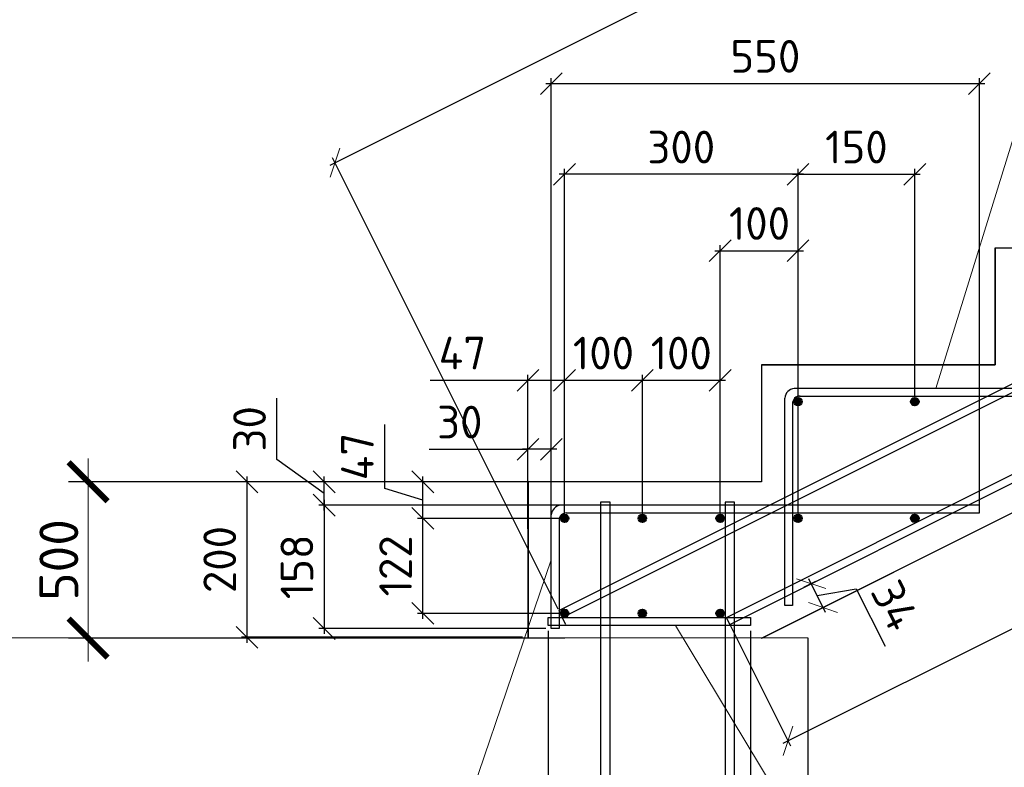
# Model space of a CAD drawing. Header units: millimetres. Extents: x 40580 to 2152466, y -328404 to 177125.
# Tile 239 of 252: x 708813 to 715138, y 137763 to 142564. Entities that reach past the tile are written whole.
import ezdxf

# ---------------------------------------------------------------- set-up
doc = ezdxf.new("R2010")
doc.units = ezdxf.units.MM
doc.linetypes.add('CENTER', pattern=[2, 1.25, -0.25, 0.25, -0.25])
for name, color, linetype, lineweight in [('RAZMER', 7, 'Continuous', 9), ('Арматура', 152, 'Continuous', 40), ('ОСИ', 7, 'CENTER', 15), ('Размеры', 9, 'Continuous', 15), ('Столовая Двери и окна', 7, 'Continuous', 15)]:
    doc.layers.add(name, color=color, linetype=linetype, lineweight=lineweight)
doc.styles.get("Standard").update_dxf_attribs({"font": 'isocpeur.ttf'})
doc.styles.add('ГОСТ', font='isocpeur.ttf')
doc.dimstyles.new('ГОСТ', dxfattribs={"dimscale": 0, "dimtxt": 2.5, "dimasz": 2.5, "dimexe": 1.25, "dimexo": 0.625, "dimtad": 1, "dimdec": 0, "dimtxsty": 'ГОСТ', "dimblk": 'ARCHTICK', "dimcen": 2.5, "dimdle": 1.5, "dimclrd": 256, "dimclre": 256, "dimclrt": 256, "dimadec": 0, "dimazin": 0, "dimtfac": 1, "dimtdec": 0, "dimtmove": 1, "dimatfit": 3, "dimfxl": 2, "dimtfill": 1, "dimlwd": -1, "dimarcsym": 0})
doc.dimstyles.new('Осевые', dxfattribs={"dimscale": 0.7, "dimtxt": 450, "dimasz": 400, "dimexe": 100, "dimexo": 100, "dimgap": 100, "dimtad": 1, "dimdec": 0, "dimzin": 0, "dimdsep": 46, "dimtxsty": 'Standard', "dimblk": 'OBLIQUE', "dimcen": 9, "dimdle": 100, "dimazin": 0, "dimtm": 1e-09, "dimtfac": 1, "dimtdec": 0, "dimtofl": 0, "dimtmove": 0, "dimatfit": 3, "dimfxl": 1, "dimtolj": 1, "dimtzin": 0, "dimarcsym": 0})

# ---------------------------------------------------------------- blocks, each defined once
blk = doc.blocks.new('_OBLIQUE')
at = {"color": 0, "linetype": 'ByBlock'}
blk.add_line((-0.5, -0.5), (0.5, 0.5), dxfattribs=at)
blk = doc.blocks.new('*D6391')
at = {"layer": 'Defpoints', "color": 0, "linetype": 'ByBlock', "lineweight": 25, "ltscale": 13, "transparency": 16777216}
for p in [(711402.2, 139361.3), (712305.1, 139361.3), (712312.6, 138751.3)]:
    blk.add_point(p, dxfattribs=at)
at = {"layer": 'ОСИ', "color": 0, "linetype": 'ByBlock', "lineweight": -2, "ltscale": 13, "transparency": 16777216}
for p, q in [((712270.1, 139361.3), (711367.2, 139361.3)), ((711402.2, 138716.3), (711402.2, 139396.3)), ((712277.6, 138751.3), (711367.2, 138751.3))]:
    blk.add_line(p, q, dxfattribs=at)
at = {"layer": 'ОСИ', "color": 0, "linetype": 'ByBlock', "lineweight": -2, "ltscale": 13, "transparency": 16777216, "xscale": 140, "yscale": 140, "zscale": 140}
for p, rotation in [((711402.2, 139361.3), 90), ((711402.2, 138751.3), 270)]:
    blk.add_blockref('_OBLIQUE', p, dxfattribs=dict(at, rotation=rotation))
at = {"layer": 'ОСИ', "color": 0, "linetype": 'ByBlock', "ltscale": 13, "transparency": 16777216, "insert": (711227.2, 139056.3), "char_height": 210, "attachment_point": 5, "rotation": 90}
blk.add_mtext('\\A1;122', dxfattribs=at)
blk = doc.blocks.new('*D6392')
at = {"layer": 'Defpoints', "color": 0, "linetype": 'ByBlock', "lineweight": 25, "ltscale": 13, "transparency": 16777216}
for p in [(711402.2, 139596.3), (712227.6, 139596.3), (712312.6, 139361.3)]:
    blk.add_point(p, dxfattribs=at)
at = {"layer": 'ОСИ', "color": 0, "linetype": 'ByBlock', "lineweight": -2, "ltscale": 13, "transparency": 16777216}
for p, q in [((711157.2, 139552.3), (711157.2, 139965.3)), ((712192.6, 139596.3), (711367.2, 139596.3)), ((711402.2, 139326.3), (711402.2, 139631.3)), ((711402.2, 139478.8), (711157.2, 139552.3)), ((712277.6, 139361.3), (711367.2, 139361.3))]:
    blk.add_line(p, q, dxfattribs=at)
at = {"layer": 'ОСИ', "color": 0, "linetype": 'ByBlock', "lineweight": -2, "ltscale": 13, "transparency": 16777216, "xscale": 140, "yscale": 140, "zscale": 140}
for p, rotation in [((711402.2, 139596.3), 90), ((711402.2, 139361.3), 270)]:
    blk.add_blockref('_OBLIQUE', p, dxfattribs=dict(at, rotation=rotation))
at = {"layer": 'ОСИ', "color": 0, "linetype": 'ByBlock', "ltscale": 13, "transparency": 16777216, "insert": (710982.2, 139758.8), "char_height": 210, "attachment_point": 5, "rotation": 90}
blk.add_mtext('\\A1;47', dxfattribs=at)
blk = doc.blocks.new('*D6412')
at = {"layer": 'Defpoints', "color": 0, "linetype": 'ByBlock', "lineweight": 25, "ltscale": 13, "transparency": 16777216}
for p in [(712312.6, 140248.1), (712077.6, 139415.5), (712312.6, 139361.3)]:
    blk.add_point(p, dxfattribs=at)
at = {"layer": 'ОСИ', "color": 0, "linetype": 'ByBlock', "lineweight": -2, "ltscale": 13, "transparency": 16777216}
for p, q in [((711450.1, 140248.1), (712077.6, 140248.1)), ((712042.6, 140248.1), (712347.6, 140248.1)), ((712077.6, 139450.5), (712077.6, 140283.1)), ((712312.6, 139396.3), (712312.6, 140283.1))]:
    blk.add_line(p, q, dxfattribs=at)
at = {"layer": 'ОСИ', "color": 0, "linetype": 'ByBlock', "lineweight": -2, "ltscale": 13, "transparency": 16777216, "xscale": 140, "yscale": 140, "zscale": 140, "rotation": 180}
blk.add_blockref('_OBLIQUE', (712077.6, 140248.1), dxfattribs=at)
at = {"layer": 'ОСИ', "color": 0, "linetype": 'ByBlock', "lineweight": -2, "ltscale": 13, "transparency": 16777216, "xscale": 140, "yscale": 140, "zscale": 140}
blk.add_blockref('_OBLIQUE', (712312.6, 140248.1), dxfattribs=at)
at = {"layer": 'ОСИ', "color": 0, "linetype": 'ByBlock', "ltscale": 13, "transparency": 16777216, "insert": (711656.6, 140423.1), "char_height": 210, "attachment_point": 5}
blk.add_mtext('\\A1;47', dxfattribs=at)
blk = doc.blocks.new('*D6393')
at = {"layer": 'Defpoints', "color": 0, "linetype": 'ByBlock', "lineweight": 25, "ltscale": 13, "transparency": 16777216}
for p in [(712312.6, 141571.2), (713812.6, 140361.3), (712312.6, 139361.3)]:
    blk.add_point(p, dxfattribs=at)
at = {"layer": 'ОСИ', "color": 0, "linetype": 'ByBlock', "lineweight": -2, "ltscale": 13, "transparency": 16777216}
for p, q in [((713847.6, 141571.2), (712277.6, 141571.2)), ((712312.6, 139396.3), (712312.6, 141606.2)), ((713812.6, 140396.3), (713812.6, 141606.2))]:
    blk.add_line(p, q, dxfattribs=at)
at = {"layer": 'ОСИ', "color": 0, "linetype": 'ByBlock', "lineweight": -2, "ltscale": 13, "transparency": 16777216, "xscale": 140, "yscale": 140, "zscale": 140, "rotation": 180}
blk.add_blockref('_OBLIQUE', (712312.6, 141571.2), dxfattribs=at)
at = {"layer": 'ОСИ', "color": 0, "linetype": 'ByBlock', "lineweight": -2, "ltscale": 13, "transparency": 16777216, "xscale": 140, "yscale": 140, "zscale": 140}
blk.add_blockref('_OBLIQUE', (713812.6, 141571.2), dxfattribs=at)
at = {"layer": 'ОСИ', "color": 0, "linetype": 'ByBlock', "ltscale": 13, "transparency": 16777216, "insert": (713062.6, 141746.2), "char_height": 210, "attachment_point": 5}
blk.add_mtext('\\A1;300', dxfattribs=at)
blk = doc.blocks.new('*D6394')
at = {"layer": 'Defpoints', "color": 0, "linetype": 'ByBlock', "lineweight": 25, "ltscale": 13, "transparency": 16777216}
for p in [(712812.6, 140248.1), (712312.6, 139361.3), (712812.6, 139361.3)]:
    blk.add_point(p, dxfattribs=at)
at = {"layer": 'ОСИ', "color": 0, "linetype": 'ByBlock', "lineweight": -2, "ltscale": 13, "transparency": 16777216}
for p, q in [((712277.6, 140248.1), (712847.6, 140248.1)), ((712312.6, 139396.3), (712312.6, 140283.1)), ((712812.6, 139396.3), (712812.6, 140283.1))]:
    blk.add_line(p, q, dxfattribs=at)
at = {"layer": 'ОСИ', "color": 0, "linetype": 'ByBlock', "lineweight": -2, "ltscale": 13, "transparency": 16777216, "xscale": 140, "yscale": 140, "zscale": 140, "rotation": 180}
blk.add_blockref('_OBLIQUE', (712312.6, 140248.1), dxfattribs=at)
at = {"layer": 'ОСИ', "color": 0, "linetype": 'ByBlock', "lineweight": -2, "ltscale": 13, "transparency": 16777216, "xscale": 140, "yscale": 140, "zscale": 140}
blk.add_blockref('_OBLIQUE', (712812.6, 140248.1), dxfattribs=at)
at = {"layer": 'ОСИ', "color": 0, "linetype": 'ByBlock', "ltscale": 13, "transparency": 16777216, "insert": (712562.6, 140423.1), "char_height": 210, "attachment_point": 5}
blk.add_mtext('\\A1;100', dxfattribs=at)
blk = doc.blocks.new('*D6413')
at = {"layer": 'Defpoints', "color": 0, "linetype": 'ByBlock', "lineweight": 25, "ltscale": 13, "transparency": 16777216}
for p in [(710768.5, 139596.3), (712783, 139596.3), (712812.2, 139446.3)]:
    blk.add_point(p, dxfattribs=at)
at = {"layer": 'ОСИ', "color": 0, "linetype": 'ByBlock', "lineweight": -2, "ltscale": 13, "transparency": 16777216}
for p, q in [((710464.2, 139740.6), (710464.2, 140132.6)), ((710768.5, 139521.3), (710464.2, 139740.6)), ((712748, 139596.3), (710733.5, 139596.3)), ((710768.5, 139411.3), (710768.5, 139631.3)), ((712777.2, 139446.3), (710733.5, 139446.3))]:
    blk.add_line(p, q, dxfattribs=at)
at = {"layer": 'ОСИ', "color": 0, "linetype": 'ByBlock', "lineweight": -2, "ltscale": 13, "transparency": 16777216, "xscale": 140, "yscale": 140, "zscale": 140}
for p, rotation in [((710768.5, 139596.3), 90), ((710768.5, 139446.3), 270)]:
    blk.add_blockref('_OBLIQUE', p, dxfattribs=dict(at, rotation=rotation))
at = {"layer": 'ОСИ', "color": 0, "linetype": 'ByBlock', "ltscale": 13, "transparency": 16777216, "insert": (710289.2, 139936.6), "char_height": 210, "attachment_point": 5, "rotation": 90}
blk.add_mtext('\\A1;30', dxfattribs=at)
blk = doc.blocks.new('*D6414')
at = {"layer": 'Defpoints', "color": 0, "linetype": 'ByBlock', "lineweight": 25, "ltscale": 13, "transparency": 16777216}
for p in [(714977.6, 142153.8), (712227.6, 139361.3), (714977.6, 139396.3)]:
    blk.add_point(p, dxfattribs=at)
at = {"layer": 'ОСИ', "color": 0, "linetype": 'ByBlock', "lineweight": -2, "ltscale": 13, "transparency": 16777216}
for p, q in [((712227.6, 139396.3), (712227.6, 142188.8)), ((714977.6, 139431.3), (714977.6, 142188.8)), ((712192.6, 142153.8), (715012.6, 142153.8))]:
    blk.add_line(p, q, dxfattribs=at)
at = {"layer": 'ОСИ', "color": 0, "linetype": 'ByBlock', "lineweight": -2, "ltscale": 13, "transparency": 16777216, "xscale": 140, "yscale": 140, "zscale": 140, "rotation": 180}
blk.add_blockref('_OBLIQUE', (712227.6, 142153.8), dxfattribs=at)
at = {"layer": 'ОСИ', "color": 0, "linetype": 'ByBlock', "lineweight": -2, "ltscale": 13, "transparency": 16777216, "xscale": 140, "yscale": 140, "zscale": 140}
blk.add_blockref('_OBLIQUE', (714977.6, 142153.8), dxfattribs=at)
at = {"layer": 'ОСИ', "color": 0, "linetype": 'ByBlock', "ltscale": 13, "transparency": 16777216, "insert": (713602.6, 142328.8), "char_height": 210, "attachment_point": 5}
blk.add_mtext('\\A1;550', dxfattribs=at)
blk = doc.blocks.new('*D6415')
at = {"layer": 'Defpoints', "color": 0, "linetype": 'ByBlock', "lineweight": 25, "ltscale": 13, "transparency": 16777216}
for p in [(712496.8, 139446.3), (710768.5, 138654.5), (712227.6, 138654.5)]:
    blk.add_point(p, dxfattribs=at)
at = {"layer": 'ОСИ', "color": 0, "linetype": 'ByBlock', "lineweight": -2, "ltscale": 13, "transparency": 16777216}
for p, q in [((710768.5, 139481.3), (710768.5, 138619.5)), ((712461.8, 139446.3), (710733.5, 139446.3)), ((712192.6, 138654.5), (710733.5, 138654.5))]:
    blk.add_line(p, q, dxfattribs=at)
at = {"layer": 'ОСИ', "color": 0, "linetype": 'ByBlock', "lineweight": -2, "ltscale": 13, "transparency": 16777216, "xscale": 140, "yscale": 140, "zscale": 140}
for p, rotation in [((710768.5, 139446.3), 90), ((710768.5, 138654.5), 270)]:
    blk.add_blockref('_OBLIQUE', p, dxfattribs=dict(at, rotation=rotation))
at = {"layer": 'ОСИ', "color": 0, "linetype": 'ByBlock', "ltscale": 13, "transparency": 16777216, "insert": (710593.5, 139050.4), "char_height": 210, "attachment_point": 5, "rotation": 90}
blk.add_mtext('\\A1;158', dxfattribs=at)
blk = doc.blocks.new('*D6416')
at = {"layer": 'Defpoints', "color": 0, "linetype": 'ByBlock', "lineweight": 25, "ltscale": 13, "transparency": 16777216}
for p in [(712077.6, 139804.9), (712077.6, 139259.8), (712227.6, 139259.8)]:
    blk.add_point(p, dxfattribs=at)
at = {"layer": 'ОСИ', "color": 0, "linetype": 'ByBlock', "lineweight": -2, "ltscale": 13, "transparency": 16777216}
for p, q in [((711443.6, 139804.9), (712077.6, 139804.9)), ((712262.6, 139804.9), (712042.6, 139804.9)), ((712077.6, 139294.8), (712077.6, 139839.9)), ((712227.6, 139294.8), (712227.6, 139839.9))]:
    blk.add_line(p, q, dxfattribs=at)
at = {"layer": 'ОСИ', "color": 0, "linetype": 'ByBlock', "lineweight": -2, "ltscale": 13, "transparency": 16777216, "xscale": 140, "yscale": 140, "zscale": 140, "rotation": 180}
blk.add_blockref('_OBLIQUE', (712077.6, 139804.9), dxfattribs=at)
at = {"layer": 'ОСИ', "color": 0, "linetype": 'ByBlock', "lineweight": -2, "ltscale": 13, "transparency": 16777216, "xscale": 140, "yscale": 140, "zscale": 140}
blk.add_blockref('_OBLIQUE', (712227.6, 139804.9), dxfattribs=at)
at = {"layer": 'ОСИ', "color": 0, "linetype": 'ByBlock', "ltscale": 13, "transparency": 16777216, "insert": (711639.6, 139979.9), "char_height": 210, "attachment_point": 5}
blk.add_mtext('\\A1;30', dxfattribs=at)
blk = doc.blocks.new('*D6417')
at = {"layer": 'Defpoints', "color": 0, "linetype": 'ByBlock', "lineweight": 25, "ltscale": 13, "transparency": 16777216}
for p in [(713312.6, 140248.1), (712812.6, 139361.3), (713312.6, 139361.3)]:
    blk.add_point(p, dxfattribs=at)
at = {"layer": 'ОСИ', "color": 0, "linetype": 'ByBlock', "lineweight": -2, "ltscale": 13, "transparency": 16777216}
for p, q in [((712777.6, 140248.1), (713347.6, 140248.1)), ((712812.6, 139396.3), (712812.6, 140283.1)), ((713312.6, 139396.3), (713312.6, 140283.1))]:
    blk.add_line(p, q, dxfattribs=at)
at = {"layer": 'ОСИ', "color": 0, "linetype": 'ByBlock', "lineweight": -2, "ltscale": 13, "transparency": 16777216, "xscale": 140, "yscale": 140, "zscale": 140, "rotation": 180}
blk.add_blockref('_OBLIQUE', (712812.6, 140248.1), dxfattribs=at)
at = {"layer": 'ОСИ', "color": 0, "linetype": 'ByBlock', "lineweight": -2, "ltscale": 13, "transparency": 16777216, "xscale": 140, "yscale": 140, "zscale": 140}
blk.add_blockref('_OBLIQUE', (713312.6, 140248.1), dxfattribs=at)
at = {"layer": 'ОСИ', "color": 0, "linetype": 'ByBlock', "ltscale": 13, "transparency": 16777216, "insert": (713062.6, 140423.1), "char_height": 210, "attachment_point": 5}
blk.add_mtext('\\A1;100', dxfattribs=at)
blk = doc.blocks.new('*D6418')
at = {"layer": 'Defpoints', "color": 0, "linetype": 'ByBlock', "lineweight": 25, "ltscale": 13, "transparency": 16777216}
for p in [(714562.6, 141571.2), (713812.6, 140111.3), (714562.6, 140111.3)]:
    blk.add_point(p, dxfattribs=at)
at = {"layer": 'ОСИ', "color": 0, "linetype": 'ByBlock', "lineweight": -2, "ltscale": 13, "transparency": 16777216}
for p, q in [((713777.6, 141571.2), (714597.6, 141571.2)), ((713812.6, 140146.3), (713812.6, 141606.2)), ((714562.6, 140146.3), (714562.6, 141606.2))]:
    blk.add_line(p, q, dxfattribs=at)
at = {"layer": 'ОСИ', "color": 0, "linetype": 'ByBlock', "lineweight": -2, "ltscale": 13, "transparency": 16777216, "xscale": 140, "yscale": 140, "zscale": 140, "rotation": 180}
blk.add_blockref('_OBLIQUE', (713812.6, 141571.2), dxfattribs=at)
at = {"layer": 'ОСИ', "color": 0, "linetype": 'ByBlock', "lineweight": -2, "ltscale": 13, "transparency": 16777216, "xscale": 140, "yscale": 140, "zscale": 140}
blk.add_blockref('_OBLIQUE', (714562.6, 141571.2), dxfattribs=at)
at = {"layer": 'ОСИ', "color": 0, "linetype": 'ByBlock', "ltscale": 13, "transparency": 16777216, "insert": (714187.6, 141746.2), "char_height": 210, "attachment_point": 5}
blk.add_mtext('\\A1;150', dxfattribs=at)
blk = doc.blocks.new('*D6419')
at = {"layer": 'Defpoints', "color": 0, "linetype": 'ByBlock', "lineweight": 25, "ltscale": 13, "transparency": 16777216}
for p in [(713819.4, 138903.1), (713896.5, 138941.6), (713895.6, 138750.7)]:
    blk.add_point(p, dxfattribs=at)
at = {"layer": 'ОСИ', "color": 0, "linetype": 'ByBlock', "lineweight": -2, "ltscale": 13, "transparency": 16777216}
for p, q in [((713988.4, 138757.9), (713880.9, 138972.9)), ((713850.7, 138918.7), (713927.8, 138957.3)), ((713934.6, 138865.4), (714186.6, 138909.3)), ((714186.6, 138909.3), (714371.4, 138539.9)), ((713926.9, 138766.3), (714004, 138804.9))]:
    blk.add_line(p, q, dxfattribs=at)
at = {"layer": 'ОСИ', "color": 0, "linetype": 'ByBlock', "lineweight": -2, "ltscale": 13, "transparency": 16777216, "xscale": 140, "yscale": 140, "zscale": 140}
for p, rotation in [((713896.5, 138941.6), 116.5670232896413), ((713972.7, 138789.2), 296.5670232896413)]:
    blk.add_blockref('_OBLIQUE', p, dxfattribs=dict(at, rotation=rotation))
at = {"layer": 'ОСИ', "color": 0, "linetype": 'ByBlock', "ltscale": 13, "transparency": 16777216, "insert": (714435.5, 138802.8), "char_height": 210, "attachment_point": 5, "rotation": 296.56702}
blk.add_mtext('\\A1;34', dxfattribs=at)
blk = doc.blocks.new('смсмисми')
at = {"layer": 'Столовая Двери и окна', "color": 146, "lineweight": 30, "true_color": 0x105689}
for points in [[(716720.4, -503378.7), (719226, -503378.7), (719226, -503328.7), (716686.1, -503328.7), (716686.1, -503328.7), (716686.1, -503328.7)], [(716676, -503420.6), (716676, -504722.9), (716626, -504722.9), (716626, -503391)]]:
    blk.add_lwpolyline(points, dxfattribs=at)
for centre, radius, start, end in [((716694.5, -503396.9), 68.8, 97.03929, 175.07833), ((716722.1, -503424.8), 46.3, 86.19482, 184.74031)]:
    blk.add_arc(centre, radius, start, end, dxfattribs=at)
blk = doc.blocks.new('*D6421')
at = {"layer": 'Defpoints', "color": 0, "linetype": 'ByBlock', "lineweight": 25, "ltscale": 13, "transparency": 16777216}
for p in [(713812.6, 141080.4), (713312.6, 139361.3), (713812.6, 139361.3)]:
    blk.add_point(p, dxfattribs=at)
at = {"layer": 'ОСИ', "color": 0, "linetype": 'ByBlock', "lineweight": -2, "ltscale": 13, "transparency": 16777216}
for p, q in [((713312.6, 139396.3), (713312.6, 141115.4)), ((713812.6, 139396.3), (713812.6, 141115.4)), ((713277.6, 141080.4), (713847.6, 141080.4))]:
    blk.add_line(p, q, dxfattribs=at)
at = {"layer": 'ОСИ', "color": 0, "linetype": 'ByBlock', "lineweight": -2, "ltscale": 13, "transparency": 16777216, "xscale": 140, "yscale": 140, "zscale": 140, "rotation": 180}
blk.add_blockref('_OBLIQUE', (713312.6, 141080.4), dxfattribs=at)
at = {"layer": 'ОСИ', "color": 0, "linetype": 'ByBlock', "lineweight": -2, "ltscale": 13, "transparency": 16777216, "xscale": 140, "yscale": 140, "zscale": 140}
blk.add_blockref('_OBLIQUE', (713812.6, 141080.4), dxfattribs=at)
at = {"layer": 'ОСИ', "color": 0, "linetype": 'ByBlock', "ltscale": 13, "transparency": 16777216, "insert": (713565.1, 141255.4), "char_height": 210, "attachment_point": 5}
blk.add_mtext('\\A1;100', dxfattribs=at)
blk = doc.blocks.new('*D6395')
at = {"layer": 'Defpoints', "color": 0, "linetype": 'ByBlock', "lineweight": 25, "ltscale": 13, "transparency": 16777216}
for p in [(725483.2, 148968.4), (726932.2, 146070.3), (712286.4, 138747.7)]:
    blk.add_point(p, dxfattribs=at)
at = {"layer": 'ОСИ', "color": 0, "linetype": 'ByBlock', "lineweight": -2, "ltscale": 13, "transparency": 16777216}
for p, q in [((710806, 141630.2), (725514.5, 148984.1)), ((726916.5, 146101.6), (725467.5, 148999.7)), ((712270.7, 138779), (710821.7, 141677.2))]:
    blk.add_line(p, q, dxfattribs=at)
at = {"layer": 'ОСИ', "color": 0, "linetype": 'ByBlock', "lineweight": -2, "ltscale": 13, "transparency": 16777216, "xscale": 140, "yscale": 140, "zscale": 140}
for p, rotation in [((725483.2, 148968.4), 26.56400820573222), ((710837.3, 141645.9), 206.5640082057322)]:
    blk.add_blockref('_OBLIQUE', p, dxfattribs=dict(at, rotation=rotation))
at = {"layer": 'ОСИ', "color": 0, "linetype": 'ByBlock', "ltscale": 13, "transparency": 16777216, "insert": (718082, 145463.7), "char_height": 210, "attachment_point": 5, "rotation": 26.56401}
blk.add_mtext('\\A1;3275', dxfattribs=at)
blk = doc.blocks.new('*D6422')
at = {"layer": 'Defpoints', "color": 0, "linetype": 'ByBlock', "lineweight": 25, "ltscale": 13, "transparency": 16777216}
for p in [(726512, 145277.8), (726897.2, 144507.5), (713363.7, 138703.1)]:
    blk.add_point(p, dxfattribs=at)
at = {"layer": 'ОСИ', "color": 0, "linetype": 'ByBlock', "lineweight": -2, "ltscale": 13, "transparency": 16777216}
for p, q in [((726527.7, 145246.5), (726912.8, 144476.2)), ((713717.6, 137917.2), (726928.5, 144523.2)), ((713379.4, 138671.8), (713764.5, 137901.6))]:
    blk.add_line(p, q, dxfattribs=at)
at = {"layer": 'ОСИ', "color": 0, "linetype": 'ByBlock', "lineweight": -2, "ltscale": 13, "transparency": 16777216, "xscale": 140, "yscale": 140, "zscale": 140}
for p, rotation in [((726897.2, 144507.5), 26.56674900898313), ((713748.9, 137932.9), 206.5667490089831)]:
    blk.add_blockref('_OBLIQUE', p, dxfattribs=dict(at, rotation=rotation))
at = {"layer": 'ОСИ', "color": 0, "linetype": 'ByBlock', "ltscale": 13, "transparency": 16777216, "insert": (720244.7, 141376.7), "char_height": 210, "attachment_point": 5, "rotation": 26.56675}
blk.add_mtext('\\A1;2940', dxfattribs=at)
blk = doc.blocks.new('*D6423')
at = {"layer": 'Defpoints', "color": 0, "linetype": 'ByBlock', "lineweight": 25, "ltscale": 13, "transparency": 16777216}
for p in [(712207.6, 138674.5), (713507.6, 138674.5), (713507.6, 136178.1)]:
    blk.add_point(p, dxfattribs=at)
at = {"layer": 'ОСИ', "color": 0, "linetype": 'ByBlock', "lineweight": -2, "ltscale": 13, "transparency": 16777216}
for p, q in [((712207.6, 138639.5), (712207.6, 136143.1)), ((713507.6, 138639.5), (713507.6, 136143.1)), ((712172.6, 136178.1), (713542.6, 136178.1))]:
    blk.add_line(p, q, dxfattribs=at)
at = {"layer": 'ОСИ', "color": 0, "linetype": 'ByBlock', "lineweight": -2, "ltscale": 13, "transparency": 16777216, "xscale": 140, "yscale": 140, "zscale": 140, "rotation": 180}
blk.add_blockref('_OBLIQUE', (712207.6, 136178.1), dxfattribs=at)
at = {"layer": 'ОСИ', "color": 0, "linetype": 'ByBlock', "lineweight": -2, "ltscale": 13, "transparency": 16777216, "xscale": 140, "yscale": 140, "zscale": 140}
blk.add_blockref('_OBLIQUE', (713507.6, 136178.1), dxfattribs=at)
at = {"layer": 'ОСИ', "color": 0, "linetype": 'ByBlock', "ltscale": 13, "transparency": 16777216, "insert": (712857.6, 136353.1), "char_height": 210, "attachment_point": 5}
blk.add_mtext('\\A1;260', dxfattribs=at)
blk = doc.blocks.new('*D6396')
at = {"layer": 'Defpoints', "color": 0, "linetype": 'ByBlock', "lineweight": 25, "ltscale": 13, "transparency": 16777216}
for p in [(712077.6, 139596.3), (710272.8, 138597.6), (712077.6, 138597.6)]:
    blk.add_point(p, dxfattribs=at)
at = {"layer": 'ОСИ', "color": 0, "linetype": 'ByBlock', "lineweight": -2, "ltscale": 13, "transparency": 16777216}
for p, q in [((712042.6, 139596.3), (710237.8, 139596.3)), ((710272.8, 139631.3), (710272.8, 138562.6)), ((712042.6, 138597.6), (710237.8, 138597.6))]:
    blk.add_line(p, q, dxfattribs=at)
at = {"layer": 'ОСИ', "color": 0, "linetype": 'ByBlock', "lineweight": -2, "ltscale": 13, "transparency": 16777216, "xscale": 140, "yscale": 140, "zscale": 140}
for p, rotation in [((710272.8, 139596.3), 90), ((710272.8, 138597.6), 270)]:
    blk.add_blockref('_OBLIQUE', p, dxfattribs=dict(at, rotation=rotation))
at = {"layer": 'ОСИ', "color": 0, "linetype": 'ByBlock', "ltscale": 13, "transparency": 16777216, "insert": (710097.8, 139097), "char_height": 210, "attachment_point": 5, "rotation": 90}
blk.add_mtext('\\A1;200', dxfattribs=at)
blk = doc.blocks.new('_ArchTick')
at = {"color": 0, "linetype": 'ByBlock', "const_width": 0.15}
blk.add_lwpolyline([(-0.5, -0.5), (0.5, 0.5)], dxfattribs=at)
blk = doc.blocks.new('*D6424')
at = {"layer": 'Defpoints', "color": 0, "lineweight": 25, "transparency": 16777216}
for p in [(709251.7, 139596.5), (712745.4, 139596.5), (712376, 138592.8)]:
    blk.add_point(p, dxfattribs=at)
at = {"layer": 'RAZMER', "transparency": 16777216}
blk.add_line((709251.7, 138442.8), (709251.7, 139746.5), dxfattribs=at)
at = {"layer": 'RAZMER', "lineweight": -2, "transparency": 16777216}
for p, q in [((712682.9, 139596.5), (709126.7, 139596.5)), ((712313.5, 138592.8), (709126.7, 138592.8))]:
    blk.add_line(p, q, dxfattribs=at)
at = {"layer": 'RAZMER', "transparency": 16777216, "xscale": 250, "yscale": 250, "zscale": 250}
for p, rotation in [((709251.7, 139596.5), 90), ((709251.7, 138592.8), 270)]:
    blk.add_blockref('_ArchTick', p, dxfattribs=dict(at, rotation=rotation))
at = {"layer": 'RAZMER', "transparency": 16777216, "insert": (709064.2, 139094.7), "char_height": 250, "attachment_point": 5, "rotation": 90, "style": 'ГОСТ', "bg_fill": 3, "box_fill_scale": 1.1, "bg_fill_color": 256, "bg_fill_true_color": 13158600, "bg_fill_transparency": 0}
blk.add_mtext('500', dxfattribs=at)

msp = doc.modelspace()

# ---------------------------------------------------------------- hatches: boundary and pattern name
at = {"layer": 'Арматура', "true_color": 0x000000}
h = msp.add_hatch(color=18, dxfattribs=at)
edge = h.paths.add_edge_path()
edge.add_arc((713812.629, 140111.346), 25, 0, 360)
h = msp.add_hatch(color=18, dxfattribs=at)
edge = h.paths.add_edge_path()
edge.add_arc((714562.629, 140111.346), 25, 0, 360)
h = msp.add_hatch(color=18, dxfattribs=at)
edge = h.paths.add_edge_path()
edge.add_arc((712312.629, 139361.346), 25, 0, 360)
h = msp.add_hatch(color=18, dxfattribs=at)
edge = h.paths.add_edge_path()
edge.add_arc((712812.629, 139361.346), 25, 0, 360)
h = msp.add_hatch(color=18, dxfattribs=at)
edge = h.paths.add_edge_path()
edge.add_arc((713312.629, 139361.346), 25, 0, 360)
h = msp.add_hatch(color=18, dxfattribs=at)
edge = h.paths.add_edge_path()
edge.add_arc((713812.629, 139361.346), 25, 0, 360)
h = msp.add_hatch(color=18, dxfattribs=at)
edge = h.paths.add_edge_path()
edge.add_arc((714562.629, 139361.346), 25, 0, 360)
h = msp.add_hatch(color=18, dxfattribs=at)
edge = h.paths.add_edge_path()
edge.add_arc((712312.629, 138751.346), 25, 0, 360)
h = msp.add_hatch(color=18, dxfattribs=at)
edge = h.paths.add_edge_path()
edge.add_arc((712812.629, 138751.346), 25, 0, 360)
h = msp.add_hatch(color=18, dxfattribs=at)
edge = h.paths.add_edge_path()
edge.add_arc((713312.629, 138751.346), 25, 0, 360)

# ---------------------------------------------------------------- linework, layer by layer
at = {"layer": 'Арматура', "color": 18, "true_color": 0x000000}
for centre in [(713812.629, 140111.346), (714562.629, 140111.346), (712312.629, 139361.346), (712812.629, 139361.346), (713312.629, 139361.346), (713812.629, 139361.346), (714562.629, 139361.346), (712312.629, 138751.346), (712812.629, 138751.346), (713312.629, 138751.346)]:
    msp.add_circle(centre, 25, dxfattribs=at)
at = {"layer": 'Размеры', "color": 18, "lineweight": 30, "true_color": 0x000000}
for p, q in [((712275.177, 138770.074), (726917.17, 146089.135)), ((712297.538, 138725.353), (726939.53, 146044.414)), ((713352.519, 138725.484), (726505.259, 145302.42)), ((713374.88, 138680.763), (726527.62, 145257.699)), ((713578.653, 138592.17), (726579.971, 145092.835)), ((713579.017, 138592.357), (726579.971, 145092.835)), ((712319.894, 138680.629), (712297.533, 138725.351)), ((713374.88, 138680.763), (713352.519, 138725.484)), ((713877.018, 138592.263), (706123.055, 138594.7)), ((713877.018, 138592.17), (706123.055, 138594.607))]:
    msp.add_line(p, q, dxfattribs=at)
at = {"layer": 'Размеры', "color": 18, "true_color": 0x000000}
for p, q in [((713373.053, 138594.7), (706123.055, 138594.7)), ((713373.053, 138594.607), (706123.055, 138594.607))]:
    msp.add_line(p, q, dxfattribs=at)
at = {"layer": 'Размеры', "color": 18, "lineweight": 30, "true_color": 0x000000}
for points in [[(725577.992, 146346.61), (725577.992, 145596.534), (724077.992, 145596.534), (724077.992, 144846.534), (722577.992, 144846.534), (722577.992, 144096.534), (721077.992, 144096.534), (721077.992, 143346.534), (719577.992, 143346.534), (719577.992, 142596.534), (718077.992, 142596.534), (718077.992, 141846.534), (716577.992, 141846.534), (716577.992, 141096.534), (715077.992, 141096.534), (715077.992, 140346.534), (713577.992, 140346.534), (713577.992, 139596.534), (712077.992, 139596.534), (712077.992, 138846.534), (712077.992, 138592.829)], [(725577.629, 145846.346), (725577.629, 145596.346), (724077.629, 145596.346), (724077.629, 144846.346), (722577.629, 144846.346), (722577.629, 144096.346), (721077.629, 144096.346), (721077.629, 143346.346), (719577.629, 143346.346), (719577.629, 142596.346), (718077.629, 142596.346), (718077.629, 141846.346), (716577.629, 141846.346), (716577.629, 141096.346), (715077.629, 141096.346), (715077.629, 140346.346), (713577.629, 140346.346), (713577.629, 139596.346), (712077.629, 139596.346), (712077.629, 138846.346), (712077.648, 138597.641)], [(706123.055, 137694.7), (712373.053, 137694.7), (712373.053, 136794.7), (713877.018, 136794.7), (713877.018, 138592.263)], [(706123.055, 137694.607), (712373.053, 137694.607), (712373.053, 136794.607), (713877.018, 136794.607), (713877.018, 138592.17)]]:
    msp.add_lwpolyline(points, dxfattribs=at)
at = {"layer": 'Столовая Двери и окна', "color": 18, "lineweight": 20, "true_color": 0x000000}
for p, q in [((714697.29, 140196.346), (715296.841, 142134.784)), ((712227.629, 139094.257), (711578.553, 137195.859)), ((713025.939, 138674.512), (713825.892, 137348.657))]:
    msp.add_line(p, q, dxfattribs=at)
at = {"layer": 'Столовая Двери и окна', "color": 18, "lineweight": 30, "true_color": 0x000000}
for points in [[(712322.081, 139396.346), (714977.629, 139396.346), (714977.629, 139446.346), (712287.711, 139446.346), (712287.711, 139446.346), (712287.711, 139446.346)], [(712277.629, 139354.393), (712277.629, 138654.512), (712227.629, 138654.512), (712227.629, 139384.001)]]:
    msp.add_lwpolyline(points, dxfattribs=at)
for points in [[(712544.018, 136943.814), (712604.688, 136943.814), (712604.688, 139464.607), (712544.018, 139464.607)], [(713344.688, 136943.814), (713405.358, 136943.814), (713405.358, 139464.607), (713344.688, 139464.607)], [(712207.629, 138724.512), (713507.629, 138724.512), (713507.629, 138674.512), (712207.629, 138674.512)]]:
    msp.add_lwpolyline(points, close=True, dxfattribs=at)
for centre, radius, start, end in [((712296.138, 139378.102), 68.763, 97.0392855, 175.0783268), ((712323.75, 139350.17), 46.278, 86.1948191, 184.7403112)]:
    msp.add_arc(centre, radius, start, end, dxfattribs=at)

# ---------------------------------------------------------------- block references
at = {"layer": 'Столовая Двери и окна', "color": 18, "lineweight": 25, "true_color": 0x000000}
msp.add_blockref('смсмисми', (-2898.34, 643525.005), dxfattribs=at)

# ---------------------------------------------------------------- texts
at = {"color": 18, "true_color": 0x000000, "insert": (674381.764, 141765.641), "char_height": 250, "attachment_point": 1, "style": 'ГОСТ'}
msp.add_mtext_dynamic_manual_height_columns('\\pi250;В выделенной области представлена замененная (актуальная) версия. Содержание изменения см. в листе разрешения на внесение изменений.', width=17218.922, gutter_width=5800, heights=[931.637], dxfattribs=at)

# ---------------------------------------------------------------- dimensions: what is measured, and where the dimension line sits
at = {"layer": 'ОСИ', "color": 18, "linetype": 'ByBlock', "ltscale": 13, "true_color": 0x000000}
for p1, p2, distance, picture, middle in [((712286.358, 138747.714), (726932.173, 146070.288), 3240.2, '*D6395', (718081.997, 145463.677)), ((713363.699, 138703.123), (726511.999, 145277.76), -861.187, '*D6422', (720244.74, 141376.706)), ((713895.623, 138750.655), (713819.418, 138903.051), -86.223, '*D6419', (714374.472, 138924.91))]:
    dim = msp.add_aligned_dim(p1=p1, p2=p2, distance=distance, dimstyle='Осевые', override={"dimtxt": 300, "dimasz": 200, "dimexe": 50, "dimexo": 50, "dimlfac": 0.2, "dimdle": 50, "dimtmove": 1}, dxfattribs=at)
    dim.commit()
    dim.dimension.update_dxf_attribs({"geometry": picture, "text_midpoint": middle})
for base, p1, p2, picture, middle in [((714977.629, 142153.784), (712227.629, 139361.346), (714977.629, 139396.346), '*D6414', (713602.629, 142328.784)), ((712312.629, 141571.186), (713812.629, 140361.346), (712312.629, 139361.346), '*D6393', (713062.629, 141746.186)), ((714562.629, 141571.186), (713812.629, 140111.346), (714562.629, 140111.346), '*D6418', (714187.629, 141746.186)), ((712812.629, 140248.128), (712312.629, 139361.346), (712812.629, 139361.346), '*D6394', (712562.629, 140423.128)), ((713312.629, 140248.128), (712812.629, 139361.346), (713312.629, 139361.346), '*D6417', (713062.629, 140423.128)), ((713507.629, 136178.137), (712207.629, 138674.512), (713507.629, 138674.512), '*D6423', (712857.629, 136353.137))]:
    dim = msp.add_linear_dim(base=base, p1=p1, p2=p2, dimstyle='Осевые', override={"dimtxt": 300, "dimasz": 200, "dimexe": 50, "dimexo": 50, "dimlfac": 0.2, "dimdle": 50, "dimtmove": 1}, dxfattribs=at)
    dim.commit()
    dim.dimension.update_dxf_attribs({"geometry": picture, "text_midpoint": middle})
for base, p1, p2, angle, picture, middle, dimtype in [((713812.629, 141080.38), (713312.629, 139361.346), (713812.629, 139361.346), 0, '*D6421', (713565.129, 141080.38), 161), ((710768.527, 139596.346), (712812.223, 139446.346), (712782.975, 139596.346), 90, '*D6413', (710464.161, 139810.557), 160), ((711402.212, 139361.346), (712312.629, 138751.346), (712305.129, 139361.346), 90, '*D6391', (711402.212, 139056.346), 160)]:
    dim = msp.add_linear_dim(base=base, p1=p1, p2=p2, angle=angle, dimstyle='Осевые', override={"dimtxt": 300, "dimasz": 200, "dimexe": 50, "dimexo": 50, "dimlfac": 0.2, "dimdle": 50, "dimtmove": 1}, dxfattribs=at)
    dim.commit()
    dim.dimension.update_dxf_attribs({"geometry": picture, "text_midpoint": middle, "dimtype": dimtype})
for base, p1, p2, picture, middle in [((712312.629, 140248.128), (712077.629, 139415.489), (712312.629, 139361.346), '*D6412', (711656.563, 140245.503)), ((712077.629, 139804.891), (712227.629, 139259.837), (712077.629, 139259.837), '*D6416', (711639.601, 139856.946))]:
    dim = msp.add_linear_dim(base=base, p1=p1, p2=p2, dimstyle='Осевые', override={"dimtxt": 300, "dimasz": 200, "dimexe": 50, "dimexo": 50, "dimlfac": 0.2, "dimdle": 50, "dimtmove": 1}, dxfattribs=at)
    dim.commit()
    dim.dimension.update_dxf_attribs({"geometry": picture, "text_midpoint": middle, "dimtype": 160})
for base, p1, p2, picture, middle in [((711402.212, 139596.346), (712312.629, 139361.346), (712227.629, 139596.346), '*D6392', (710982.212, 139622.346)), ((710272.807, 138597.641), (712077.629, 139596.346), (712077.648, 138597.641), '*D6396', (710097.807, 139096.994)), ((710768.527, 138654.512), (712496.825, 139446.346), (712227.629, 138654.512), '*D6415', (710593.527, 139050.429))]:
    dim = msp.add_linear_dim(base=base, p1=p1, p2=p2, angle=90, dimstyle='Осевые', override={"dimtxt": 300, "dimasz": 200, "dimexe": 50, "dimexo": 50, "dimlfac": 0.2, "dimdle": 50, "dimtmove": 1}, dxfattribs=at)
    dim.commit()
    dim.dimension.update_dxf_attribs({"geometry": picture, "text_midpoint": middle})

# ---------------------------------------------------------------- next in the draw order: dimensions: what is measured, and where the dimension line sits
at = {"layer": 'RAZMER', "color": 18, "true_color": 0x000000}
dim = msp.add_linear_dim(base=(709251.684, 139596.534), p1=(712375.993, 138592.829), p2=(712745.417, 139596.534), angle=90, dimstyle='ГОСТ', override={"dimlfac": 0.5, "dimrnd": 5}, dxfattribs=at)
dim.commit()
dim.dimension.update_dxf_attribs({"geometry": '*D6424', "text_midpoint": (709064.184, 139094.682)})

# ---------------------------------------------------------------- next in the draw order: texts
at = {"color": 18, "true_color": 0x000000, "insert": (250111.057, 153773.154), "char_height": 200, "attachment_point": 1, "style": 'ГОСТ'}
msp.add_mtext_dynamic_manual_height_columns('\\pi9510.738;{\\H1.5152x;\\P\\pi1000;Общие указания\\P\\pi200;}1.^IРабочая документация разработана в соответствии с заданием на проектирование, требованиями действующих технических регламентов, стандартов, сводов правил и других документов, содержащих установленные требования.\\P2.^IРабочая документация выполнена в соответствии со следующими нормативными и техническими документами:\\P-^IСП 20.13330.2016 "Нагрузки и Воздействия";\\P-^IСП 63.13330.2012 "Бетонные и железобетонные конструкции. Основные положения";\\P-^IСП 22.13330.2016 "Основания зданий и сооружений";\\P-^IСП 45.13330.2012 "Земляные сооружения, основания и фундаменты".\\P3.   За относительную отметку 0,000 принята отметка чистого пола первого этажа.\\P4.^IПеречень видов работ, для которых необходимо составлять акты освидетельствования скрытых работ:\\P-^Iармирование конструкций;\\P-^Iосвидетельствование опалубки перед бетонированием;\\P-^Iвыполнение сварочных работ;\\P-^Iотбор контрольных проб бетона;\\P-^Iсоответствие законченных железобетонных конструкций проекту с отображением качества работ;\\P-^Iустройство монолитных конструкций, выполняемых в зимнее время;  \\P\\pi0;        -    устройство гидроизоляции;\\P\\pi200;-^Iуплотнение грунтов и обратную засыпку.\\PЗапрещается выполнение последующих работ при отсутствии актов освидетельствования предшествующих скрытых работ во всех случаях.\\P\\pi0;        5. Проект рассчитан на производство работ в период положительных температур. В случае выполнения работ при отрицательных температурах необходимо выполнять требования СНиП часть 3 по производству работ и ППР.\\P        6. При минимальной температуре воздуха до минус 15°С допускается:\\P\\pi200;-выдерживание бетона в конструкции методом термоса, при предварительном разогреве бетонной смеси;\\P -форсированный электроразогрев бетона в конструкции с повторным уплотнением.\\PПри минимальной температуре воздуха до минус 25°С допускается:\\P -обогрев бетона в греющей опалубке с помощью низкотемпературных электронагревателей;\\P -электродный сквозной прогрев бетона;\\P -электрообогрев с помощью греющего провода.\\P      7. В процессе бетонирования обеспечить соблюдение защитных слоев и мест положения рабочей арматуры согласно проекту. Величина защитного слоя продольной рабочей арматуры у боковых граней стен монолитных участков должны быть не менее 20мм и не менее диаметра продольной рабочей арматуры конструкции, величина защитного слоя поперечной арматуры - не менее 10 мм\\P      8. Крестовые соединения стержней продольной и поперечной арматуры, соединение стержней продольной арматуры по длине выполнить вязкой отожженой проволокой диаметром 2,0-3,0 мм', width=17710.69822, gutter_width=5800, heights=[13133.416], dxfattribs=at)

doc.saveas('drawing.dxf')
